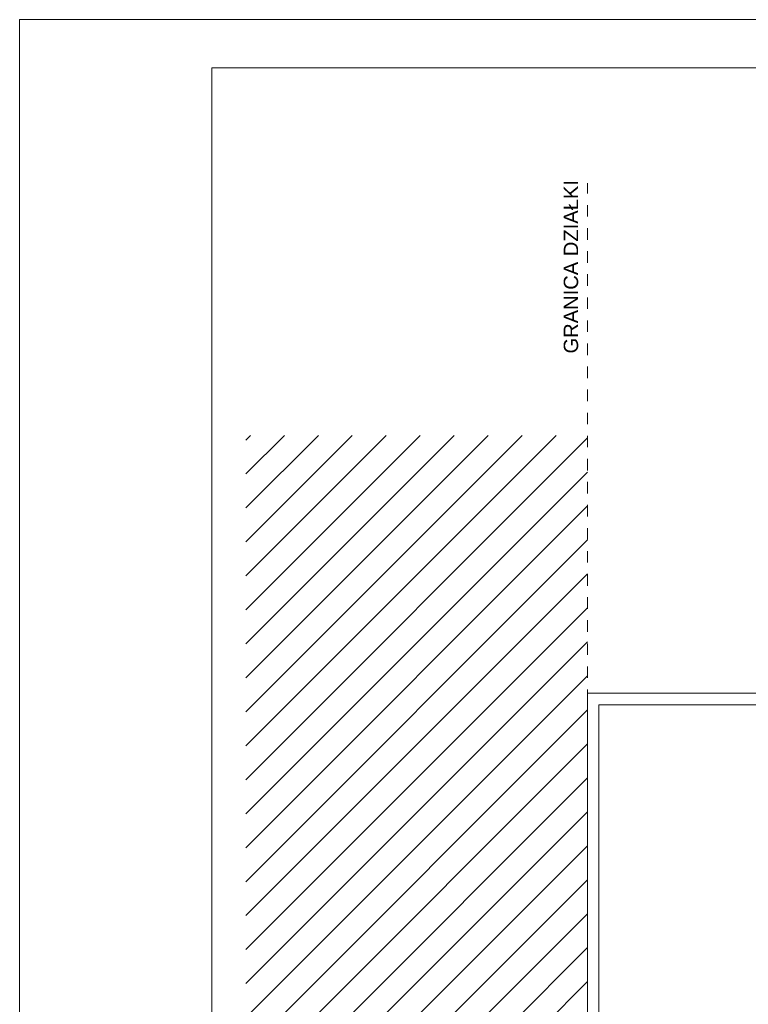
# Model space of a CAD drawing. Header units: millimetres. Extents: x 204754 to 499005, y -178579 to -103222.
# Tile 25 of 178: x 204754 to 212340, y -126861 to -116615. Entities that reach past the tile are written whole.
import ezdxf

# ---------------------------------------------------------------- set-up
doc = ezdxf.new("R2010")
doc.units = ezdxf.units.MM
doc.header["$MEASUREMENT"] = 0
doc.linetypes.add('Przerywana', pattern=[240, 120, -120])
doc.layers.get('0').update_dxf_attribs({"color": 252, "lineweight": 5})
for name, color, linetype, lineweight in [('Nowe_! Tabelka_Nr_pióra__19', 252, 'Continuous', 5), ('Nowe_! Tabelka_Nr_pióra__7', 252, 'Continuous', 5), ('Nowe_810-G Ogólne_Nr_pióra__187', 252, 'Continuous', 5), ('Nowe_Nowe_220(1)-A Ściany zewnętrzne_Nr_pióra__23', 252, 'Continuous', 5), ('Nowe_Nowe_220(1)-A Ściany zewnętrzne_Nr_pióra__57', 252, 'Continuous', 5), ('Nowe_TABELKA_Nr_pióra__3', 252, 'Continuous', 5)]:
    doc.layers.add(name, color=color, linetype=linetype, lineweight=lineweight)
doc.styles.add('GENERATED_STYLE_1', font='arial.ttf')

# ---------------------------------------------------------------- blocks, each defined once
blk = doc.blocks.new('podkład 20251118')
at = {"layer": 'Nowe_! Tabelka_Nr_pióra__19', "color": 252, "linetype": 'Continuous', "lineweight": 5}
for p in [(246754, -116615), (204754, -146315)]:
    blk.add_line(p, (204754, -116615), dxfattribs=at)
at = {"layer": 'Nowe_! Tabelka_Nr_pióra__7', "color": 252, "linetype": 'Continuous', "lineweight": 5}
for p in [(246254, -117115), (206754, -145815)]:
    blk.add_line(p, (206754, -117115), dxfattribs=at)
at = {"layer": 'Nowe_810-G Ogólne_Nr_pióra__187', "color": 252, "linetype": 'Continuous', "lineweight": 5}
for p, q in [((207109, -120989), (207157, -120941)), ((207109, -121342), (207510, -120941)), ((207109, -121696), (207864, -120941)), ((207109, -122049), (208217, -120941)), ((207109, -122403), (208571, -120941)), ((207109, -122756), (208925, -120941)), ((207109, -123110), (209278, -120941)), ((207109, -123464), (209632, -120941)), ((207109, -123817), (209985, -120941)), ((207109, -124171), (210339, -120941)), ((207109, -124524), (210665, -120968)), ((207109, -124878), (210665, -121322)), ((207109, -125231), (210665, -121675)), ((207109, -125585), (210665, -122029)), ((207109, -125938), (210665, -122382)), ((207109, -126292), (210665, -122736)), ((207109, -126646), (210665, -123089)), ((207109, -126999), (210665, -123443)), ((207109, -127353), (210665, -123796)), ((207109, -127706), (210665, -124150)), ((207109, -128060), (210665, -124503)), ((207109, -128413), (210665, -124857)), ((207109, -128767), (210665, -125211)), ((207109, -129120), (210665, -125564)), ((207109, -129474), (210665, -125918)), ((207109, -129828), (210665, -126271)), ((207109, -130181), (210665, -126625))]:
    blk.add_line(p, q, dxfattribs=at)
at = {"layer": 'Nowe_Nowe_220(1)-A Ściany zewnętrzne_Nr_pióra__23', "color": 252, "linetype": 'Przerywana', "lineweight": 5}
blk.add_line((210665, -143625), (210665, -118317), dxfattribs=at)
at = {"layer": 'Nowe_Nowe_220(1)-A Ściany zewnętrzne_Nr_pióra__57', "color": 252, "linetype": 'Continuous', "lineweight": 5}
for p, q in [((213701, -123623), (210665, -123623)), ((210665, -123623), (210665, -131421)), ((213701, -123743), (210785, -123743)), ((210785, -123743), (210785, -131301))]:
    blk.add_line(p, q, dxfattribs=at)
at = {"layer": 'Nowe_TABELKA_Nr_pióra__3', "color": 252, "lineweight": 5, "style": 'GENERATED_STYLE_1'}
blk.add_text('GRANICA DZIAŁKI', height=150, rotation=90, dxfattribs=at).set_placement((210568, -120089))

msp = doc.modelspace()

# ---------------------------------------------------------------- block references
msp.add_blockref('podkład 20251118', (0, 0))

doc.saveas('drawing.dxf')
